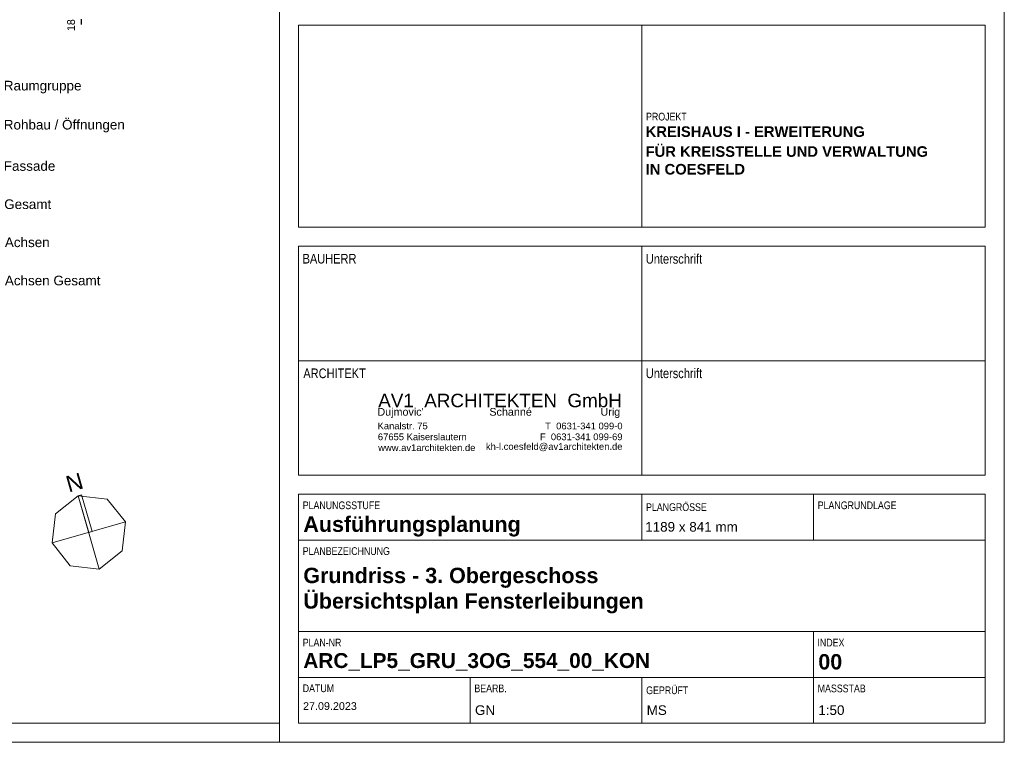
# Model space of a CAD drawing. Header units: metres. Extents: x -45.2 to 14.3, y -31.8 to 10.2.
# Tile 108 of 148: x 1.4 to 14.3, y -31.8 to -22.4. Entities that reach past the tile are written whole.
import ezdxf

# ---------------------------------------------------------------- set-up
doc = ezdxf.new("R2010")
doc.units = ezdxf.units.M
doc.header["$LTSCALE"] = 0.05
for name, color, linetype, lineweight in [('AV1-Planrahmen', 7, 'Continuous', 9), ('Bemaßung-Bemaßung', 7, 'Continuous', 9), ('Keine', 7, 'Continuous', 9)]:
    doc.layers.add(name, color=color, linetype=linetype, lineweight=lineweight)
doc.layers.add('Beschriftung', color=7, linetype='Continuous', lineweight=9, true_color=0x555555)
doc.styles.add('Arial', font='arial.ttf')
doc.styles.add('Arial (bold)', font='arialbd.ttf')
doc.styles.add('Arial Narrow', font='ARIALN.TTF')

# ---------------------------------------------------------------- blocks, each defined once
blk = doc.blocks.new('Group')
at = {"layer": 'AV1-Planrahmen', "color": 7}
blk.add_line((0.4045, -0.4205), (0.4045, -0.4155), dxfattribs=at)
at = {"layer": 'AV1-Planrahmen', "color": 7, "flags": 128}
for points in [[(-0.5945, -0.4205), (-0.5945, 0.4205), (0.5945, 0.4205), (0.5945, -0.4205)], [(-0.5695, -0.4155), (-0.5695, 0.4155), (0.4045, 0.4155), (0.4045, -0.4155)]]:
    blk.add_lwpolyline(points, close=True, dxfattribs=at)
blk = doc.blocks.new('Group-978')
at = {"layer": 'Keine', "color": 7, "linetype": 'Continuous', "lineweight": 9, "transparency": 33554687}
for p, q in [((0.35174, -0.35589), (0.35726, -0.37511)), ((0.34489, -0.36826), (0.36411, -0.36274))]:
    blk.add_line(p, q, dxfattribs=at)
at = {"layer": 'Keine', "color": 7, "linetype": 'Continuous', "lineweight": 9, "transparency": 33554687, "flags": 128}
for points in [[(0.34965, -0.37425), (0.34489, -0.36826), (0.34575, -0.36065), (0.35174, -0.35589), (0.35935, -0.35675), (0.36411, -0.36274), (0.36325, -0.37035), (0.35726, -0.37511)], [(0.35174, -0.35589), (0.35261, -0.35564), (0.35536, -0.36525), (0.3545, -0.3655)]]:
    blk.add_lwpolyline(points, close=True, dxfattribs=at)
at = {"layer": 'Keine', "color": 7, "transparency": 33554687, "insert": (0.35015, -0.35032), "char_height": 0.00429, "width": 0.0102, "attachment_point": 2, "rotation": 16.0385, "line_spacing_factor": 0.969122, "style": 'Arial'}
blk.add_mtext('N', dxfattribs=at)

msp = doc.modelspace()

# ---------------------------------------------------------------- linework, layer by layer
at = {"layer": 'Bemaßung-Bemaßung', "color": 0, "linetype": 'Continuous', "lineweight": -2}
msp.add_line((2.175, -22.346), (2.175, -22.416), dxfattribs=at)
at = {"layer": 'Keine', "linetype": 'Continuous'}
for points in [[(9.525, -22.425), (5.025, -22.425), (5.025, -25.075), (9.525, -25.075)], [(14.025, -22.425), (9.525, -22.425), (9.525, -25.075), (14.025, -25.075)], [(5.025, -25.325), (9.525, -25.325), (9.525, -26.825), (5.025, -26.825)], [(14.025, -25.325), (9.525, -25.325), (9.525, -26.825), (14.025, -26.825)], [(5.025, -26.825), (9.525, -26.825), (9.525, -28.325), (5.025, -28.325)], [(14.025, -26.825), (9.525, -26.825), (9.525, -28.325), (14.025, -28.325)], [(9.525, -28.575), (5.025, -28.575), (5.025, -29.175), (9.525, -29.175)], [(11.775, -28.575), (9.525, -28.575), (9.525, -29.175), (11.775, -29.175)], [(14.025, -28.575), (11.775, -28.575), (11.775, -29.175), (14.025, -29.175)], [(14.025, -29.175), (5.025, -29.175), (5.025, -30.375), (14.025, -30.375)], [(11.775, -30.375), (5.025, -30.375), (5.025, -30.975), (11.775, -30.975)], [(14.025, -30.375), (11.775, -30.375), (11.775, -30.975), (14.025, -30.975)], [(7.275, -30.975), (5.025, -30.975), (5.025, -31.575), (7.275, -31.575)], [(9.525, -30.975), (7.275, -30.975), (7.275, -31.575), (9.525, -31.575)], [(11.775, -30.975), (9.525, -30.975), (9.525, -31.575), (11.775, -31.575)], [(14.025, -30.975), (11.775, -30.975), (11.775, -31.575), (14.025, -31.575)]]:
    msp.add_lwpolyline(points, close=True, dxfattribs=at)

# ---------------------------------------------------------------- block references
at = {"layer": 'Beschriftung', "color": 7, "xscale": 50, "yscale": 50, "zscale": 50}
msp.add_blockref('Group-978', (-15.45, -10.8), dxfattribs=at)
at = {"layer": 'Keine', "color": 7, "transparency": 33554687, "xscale": 50, "yscale": 50, "zscale": 50}
msp.add_blockref('Group', (-15.45, -10.8), dxfattribs=at)

# ---------------------------------------------------------------- texts
at = {"layer": 'Bemaßung-Bemaßung', "color": 0, "insert": (2.094, -22.505), "char_height": 0.1009, "attachment_point": 7, "rotation": 90, "style": 'Arial'}
msp.add_mtext('18', dxfattribs=at)
at = {"layer": 'Bemaßung-Bemaßung', "attachment_point": 7, "style": 'Arial'}
for s, insert, char_height in [('Raumgruppe', (1.161, -23.32), 0.1261), ('Rohbau / Öffnungen', (1.161, -23.832), 0.12609), ('Fassade', (1.161, -24.337), 0.1261), ('Gesamt', (1.166, -24.838), 0.1261)]:
    msp.add_mtext(s, dxfattribs=dict(at, insert=insert, char_height=char_height))
at = {"layer": 'Bemaßung-Bemaßung', "color": 1, "true_color": 0xff0000, "attachment_point": 7, "style": 'Arial'}
for s, insert, char_height in [('Achsen', (1.175, -25.337), 0.1261), ('Achsen Gesamt', (1.175, -25.838), 0.12609)]:
    msp.add_mtext(s, dxfattribs=dict(at, insert=insert, char_height=char_height))
at = {"layer": 'Keine', "color": 7, "attachment_point": 7}
for s, insert, char_height, style in [('PROJEKT', (9.579, -23.677), 0.1009, 'Arial Narrow'), ('KREISHAUS I - ERWEITERUNG', (9.573, -23.893), 0.1387, 'Arial (bold)'), ('FÜR KREISSTELLE UND VERWALTUNG', (9.573, -24.154), 0.1387, 'Arial (bold)'), ('IN COESFELD', (9.574, -24.386), 0.1387, 'Arial (bold)'), ('27.09.2023', (5.083, -31.402), 0.1009, 'Arial')]:
    msp.add_mtext(s, dxfattribs=dict(at, insert=insert, char_height=char_height, style=style))
at = {"layer": 'Keine', "attachment_point": 7}
for s, insert, char_height, style in [('BAUHERR', (5.077, -25.552), 0.1261, 'Arial Narrow'), ('Unterschrift', (9.576, -25.554), 0.12609, 'Arial Narrow'), ('ARCHITEKT', (5.087, -27.054), 0.1261, 'Arial Narrow'), ('Unterschrift', (9.576, -27.054), 0.12609, 'Arial Narrow'), ('AV1  ARCHITEKTEN  GmbH', (6.069, -27.436), 0.17653, 'Arial'), ("Dujmovic'                      Schanné                       Urig", (6.058, -27.575), 0.10087, 'Arial'), ('Kanalstr. 75', (6.06, -27.724), 0.08826, 'Arial'), ('T  0631-341 099-0', (8.257, -27.725), 0.08826, 'Arial'), ('67655 Kaiserslautern', (6.064, -27.867), 0.08826, 'Arial'), ('F  0631-341 099-69', (8.188, -27.867), 0.08826, 'Arial'), ('www.av1architekten.de', (6.068, -28.009), 0.08826, 'Arial'), ('kh-l.coesfeld@av1architekten.de', (7.48, -28.01), 0.08826, 'Arial'), ('PLANUNGSSTUFE', (5.079, -28.771), 0.10087, 'Arial Narrow'), ('PLANGRÖSSE', (9.579, -28.795), 0.1009, 'Arial Narrow'), ('PLANGRUNDLAGE', (11.829, -28.771), 0.10087, 'Arial Narrow'), ('1189 x 841 mm', (9.568, -29.066), 0.12609, 'Arial'), ('PLANBEZEICHNUNG', (5.079, -29.371), 0.10087, 'Arial Narrow'), ('PLAN-NR', (5.079, -30.569), 0.1009, 'Arial Narrow'), ('INDEX', (11.826, -30.569), 0.1009, 'Arial Narrow'), ('DATUM', (5.079, -31.169), 0.1009, 'Arial Narrow'), ('BEARB.', (7.329, -31.169), 0.1009, 'Arial Narrow'), ('GEPRÜFT', (9.581, -31.195), 0.1009, 'Arial Narrow'), ('MASSSTAB', (11.829, -31.171), 0.1009, 'Arial Narrow')]:
    msp.add_mtext(s, dxfattribs=dict(at, insert=insert, char_height=char_height, style=style))
at = {"layer": 'Keine', "transparency": 33554687}
for s, insert, char_height, attachment_point, line_spacing_factor, style in [('Ausführungsplanung', (5.087, -29.129), 0.20174, 7, 0.994404, 'Arial (bold)'), ('Grundriss - 3. Obergeschoss\\PÜbersichtsplan Fensterleibungen', (5.087, -29.537), 0.20174, 1, 0.994404, 'Arial (bold)'), ('ARC_LP5_GRU_3OG_554_00_KON', (5.087, -30.771), 0.19514, 4, 0.994404, 'Arial (bold)'), ('00', (11.837, -30.771), 0.2017, 4, 0.994404, 'Arial (bold)'), ('GN', (7.337, -31.468), 0.1261, 7, 0.969122, 'Arial'), ('MS', (9.587, -31.468), 0.1261, 7, 0.969122, 'Arial'), ('1:50', (11.837, -31.468), 0.1261, 7, 0.969122, 'Arial')]:
    msp.add_mtext(s, dxfattribs=dict(at, insert=insert, char_height=char_height, attachment_point=attachment_point, line_spacing_factor=line_spacing_factor, style=style))

doc.saveas('drawing.dxf')
